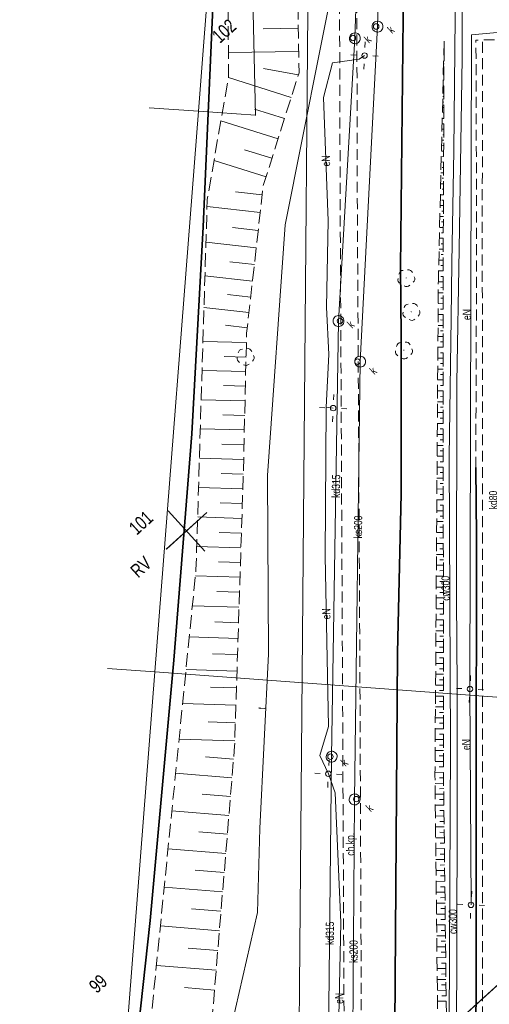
# Model space of a CAD drawing. Extents: x 6546616 to 6547358, y 5574659 to 5575298.
# Tile 5 of 12: x 6546993 to 6547036, y 5574972 to 5575063. Entities that reach past the tile are written whole.
import ezdxf
from ezdxf.enums import TextEntityAlignment as Align

# ---------------------------------------------------------------- set-up
doc = ezdxf.new("R2010")
doc.units = 0
doc.header["$MEASUREMENT"] = 0
for name, pattern in [('219-500', [0]), ('823-500', [1.75, 1.25, -0.5]), ('mz1.0_0.5', [1.5, 1, -0.5]), ('mz1.25_0.5', [1.75, 1.25, -0.5])]:
    doc.linetypes.add(name, pattern=pattern)
doc.layers.get('0').update_dxf_attribs({"color": 2, "linetype": 'CONTINUOUS', "lineweight": 13})
for name, color, linetype, lineweight in [('000 Inne (niezydentyfikowane)', 7, 'CONTINUOUS', 13), ('203-Punkt załamania granicy działki nie stabilizowany', 7, 'CONTINUOUS', 13), ('210-Oznaczenie użytku', 7, 'CONTINUOUS', 13), ('211-Nr działki', 7, 'CONTINUOUS', 13), ('219-Linia granicy', 7, 'CONTINUOUS', 13), ('510-Podpora jednosłupowa symb.-SEPOW', 7, 'CONTINUOUS', 13), ('820-Skarpa nieumocniona', 7, 'CONTINUOUS', 13), ('823-Szczyt skarpy nieumocninej', 7, 'CONTINUOUS', 13), ('824-Podnóże skarpy nieumocninej', 7, 'CONTINUOUS', 13), ('chodnik (powierzchnia)', 7, 'CONTINUOUS', 13), ('chodnik (powierzchnia)-Atr17', 7, 'CONTINUOUS', 13), ('drzewo liściaste (punkt)', 7, 'CONTINUOUS', 13), ('latarnia (punkt)', 7, 'CONTINUOUS', 13), ('latarnia na słupie lub maszcie (punkt)', 7, 'CONTINUOUS', 13), ('ogrodzenie trwałe (linia)', 7, 'CONTINUOUS', 13), ('przewód ciepłowniczy (linia)', 7, 'CONTINUOUS', 13), ('przewód ciepłowniczy (linia)-Atr1', 7, 'CONTINUOUS', 13), ('przewód elektroenergetyczny (linia)', 7, 'CONTINUOUS', 13), ('przewód elektroenergetyczny (linia)-Atr1', 7, 'CONTINUOUS', 13), ('przewód kanalizacyjny (linia)', 7, 'CONTINUOUS', 13), ('przewód kanalizacyjny (linia)-Atr1', 7, 'CONTINUOUS', 13), ('przewód telekomunikacyjny (linia)', 7, 'CONTINUOUS', 13), ('przewód telekomunikacyjny (linia)-Atr1', 7, 'CONTINUOUS', 13), ('skarpa nieumocniona (powierzchnia)', 7, 'CONTINUOUS', 13), ('studzienka - przewód kanalizacyjny (powierzchnia)', 7, 'CONTINUOUS', 13), ('Wstawianie ramki sekcyjnej z opisem', 7, 'CONTINUOUS', 13), ('właz okrągły - siec kanalizacyjna (punkt)', 7, 'CONTINUOUS', 13), ('właz okrągły - siec kanalizacyjna (punkt)-Atr17', 7, 'CONTINUOUS', 13)]:
    doc.layers.add(name, color=color, linetype=linetype, lineweight=lineweight)
doc.styles.add('ARIAL', font='ARIALUNI.TTF', dxfattribs={"width": 0.75})
doc.linetypes.add('902-500', pattern='A,3.75,0,[1,ksztalty.shx,S=0.5,R=0,X=0,Y=0],3.75', length=7.5)

# ---------------------------------------------------------------- blocks, each defined once
blk = doc.blocks.new('SM01')
at = {"color": 0, "linetype": 'Continuous', "lineweight": 13}
for p, q in [((-0.53, 0.531), (-0.883, 0.884)), ((0.531, 0.531), (0.884, 0.884)), ((-0.53, -0.53), (-0.883, -0.883)), ((0.531, -0.53), (0.884, -0.883))]:
    blk.add_line(p, q, dxfattribs=at)
blk.add_circle((0, 0), 0.25, dxfattribs=at)
blk = doc.blocks.new('US22')
at = {"color": 0, "linetype": 'Continuous', "lineweight": 13}
blk.add_circle((0, 0), 0.25, dxfattribs=at)
blk = doc.blocks.new('SM011')
at = {"color": 0, "linetype": 'Continuous', "lineweight": 13}
for p, q in [((-0.53, 0.531), (-0.883, 0.884)), ((0.531, 0.531), (0.884, 0.884)), ((-0.53, -0.53), (-0.883, -0.883)), ((0.531, -0.53), (0.884, -0.883))]:
    blk.add_line(p, q, dxfattribs=at)
blk = doc.blocks.new('510')
at = {"color": 0, "linetype": 'Continuous', "lineweight": 0}
blk.add_circle((0, 0), 0.25, dxfattribs=at)
blk = doc.blocks.new('OP021')
at = {"linetype": 'Continuous', "lineweight": 13}
h = blk.add_hatch(color=0, dxfattribs=at)
edge = h.paths.add_edge_path()
edge.add_arc((0, 0), 0.05, 0, 360)
at = {"color": 0, "linetype": 'Continuous', "lineweight": 13}
for centre, start, end in [((-0.38, 0.124), 121.308, 202.548), ((0, 0.4), 49.272, 130.728), ((0.38, 0.124), 337.452, 58.692), ((-0.235, -0.324), 193.221, 274.871), ((0.235, -0.324), 265.129, 346.779)]:
    blk.add_arc(centre, 0.4, start, end, dxfattribs=at)
blk = doc.blocks.new('203')
at = {"linetype": 'Continuous', "lineweight": 0}
h = blk.add_hatch(color=0, dxfattribs=at)
edge = h.paths.add_edge_path()
edge.add_arc((0, 0), 0.045, 0, 360)
blk = doc.blocks.new('RAMKA500KP')
at = {"color": 0}
for p, q in [((200, 47.5), (200, 52.5)), ((197.5, 50), (202.5, 50))]:
    blk.add_line(p, q, dxfattribs=at)
at = {"color": 0, "flags": 128}
blk.add_lwpolyline([(0, 0), (400, 0), (400, 250), (0, 250)], close=True, dxfattribs=at)

msp = doc.modelspace()

# ---------------------------------------------------------------- linework, layer by layer
at = {"layer": '000 Inne (niezydentyfikowane)', "color": 7, "linetype": 'Continuous', "lineweight": 13}
for p, q in [((6547018.542, 5575061.753), (6547015.326, 5575061.708)), ((6547018.574, 5575059.607), (6547012.121, 5575059.525)), ((6547018.537, 5575057.478), (6547015.336, 5575058.055)), ((6547017.886, 5575055.413), (6547012.125, 5575057.231)), ((6547017.269, 5575053.46), (6547014.521, 5575054.328)), ((6547016.677, 5575051.599), (6547011.44, 5575053.257)), ((6547016.118, 5575049.82), (6547013.615, 5575050.612)), ((6547015.577, 5575048.126), (6547010.814, 5575049.634)), ((6547015.222, 5575046.479), (6547012.793, 5575046.744)), ((6547015.038, 5575044.838), (6547010.173, 5575045.389)), ((6547014.854, 5575043.212), (6547012.488, 5575043.481)), ((6547014.679, 5575041.62), (6547010.074, 5575042.137)), ((6547014.506, 5575040.071), (6547012.267, 5575040.32)), ((6547014.342, 5575038.557), (6547009.976, 5575039.049)), ((6547014.173, 5575037.093), (6547012.053, 5575037.328)), ((6547014.012, 5575035.663), (6547009.886, 5575036.129)), ((6547013.854, 5575034.276), (6547011.854, 5575034.499)), ((6547013.775, 5575032.921), (6547009.795, 5575033.019)), ((6547013.747, 5575031.584), (6547011.753, 5575031.637)), ((6547013.719, 5575030.248), (6547009.709, 5575030.347)), ((6547013.683, 5575028.918), (6547011.682, 5575028.964)), ((6547013.655, 5575027.582), (6547009.624, 5575027.675)), ((6547013.619, 5575026.238), (6547011.604, 5575026.285)), ((6547013.584, 5575024.895), (6547009.546, 5575024.996)), ((6547013.562, 5575023.551), (6547011.532, 5575023.598)), ((6547013.519, 5575022.201), (6547009.467, 5575022.302)), ((6547013.49, 5575020.85), (6547011.46, 5575020.898)), ((6547013.453, 5575019.493), (6547009.389, 5575019.623)), ((6547013.41, 5575018.143), (6547011.381, 5575018.204)), ((6547013.359, 5575016.786), (6547009.309, 5575016.916)), ((6547013.323, 5575015.429), (6547011.287, 5575015.497)), ((6547013.28, 5575014.079), (6547009.215, 5575014.209)), ((6547013.236, 5575012.729), (6547011.208, 5575012.79)), ((6547013.193, 5575011.379), (6547009.101, 5575011.51)), ((6547013.149, 5575010.014), (6547011.057, 5575010.086)), ((6547013.097, 5575008.629), (6547008.828, 5575008.762)), ((6547013.058, 5575007.215), (6547010.874, 5575007.284)), ((6547013.01, 5575005.766), (6547008.543, 5575005.909)), ((6547012.961, 5575004.289), (6547010.678, 5575004.363)), ((6547012.917, 5575002.776), (6547008.245, 5575002.922)), ((6547012.865, 5575001.229), (6547010.475, 5575001.3)), ((6547012.817, 5574999.645), (6547007.933, 5574999.8)), ((6547012.761, 5574998.027), (6547010.266, 5574998.11)), ((6547012.711, 5574996.373), (6547007.6, 5574996.539)), ((6547012.595, 5574994.686), (6547010.028, 5574994.894)), ((6547012.457, 5574992.98), (6547007.288, 5574993.403)), ((6547012.311, 5574991.266), (6547009.716, 5574991.475)), ((6547012.172, 5574989.532), (6547006.94, 5574989.965)), ((6547012.032, 5574987.797), (6547009.402, 5574988.014)), ((6547011.885, 5574986.041), (6547006.596, 5574986.478)), ((6547011.737, 5574984.285), (6547009.079, 5574984.504)), ((6547011.589, 5574982.516), (6547006.244, 5574982.955)), ((6547011.448, 5574980.738), (6547008.754, 5574980.952)), ((6547011.298, 5574978.94), (6547005.89, 5574979.39)), ((6547011.149, 5574977.142), (6547008.434, 5574977.364)), ((6547011.005, 5574975.323), (6547005.526, 5574975.775)), ((6547010.855, 5574973.511), (6547008.098, 5574973.734))]:
    msp.add_line(p, q, dxfattribs=at)
at = {"layer": '219-Linia granicy', "color": 7, "linetype": '219-500', "lineweight": 18, "flags": 128}
for points in [[(6547011.744, 5575084.743), (6547009.38, 5575054.156)], [(6547014.078, 5575076.641), (6547014.608, 5575053.772)], [(6547004.86, 5575054.465), (6547009.38, 5575054.156)], [(6547009.38, 5575054.156), (6547005.395, 5575002.696)], [(6547009.38, 5575054.156), (6547014.608, 5575053.772)], [(6547001.052, 5575003.009), (6547005.395, 5575002.696)], [(6547005.395, 5575002.696), (6547001.691, 5574955.033)], [(6547005.395, 5575002.696), (6547079.705, 5574997.21)]]:
    msp.add_lwpolyline(points, dxfattribs=at)
at = {"layer": '820-Skarpa nieumocniona', "color": 7, "linetype": 'Continuous', "lineweight": 13}
for p, q in [((6547031.908, 5575059.982), (6547031.901, 5575059.99)), ((6547031.896, 5575058.985), (6547031.882, 5575058.986)), ((6547031.905, 5575059.48), (6547031.885, 5575059.488)), ((6547031.901, 5575058.489), (6547031.858, 5575058.491)), ((6547031.898, 5575057.987), (6547031.87, 5575057.988)), ((6547031.895, 5575057.484), (6547031.831, 5575057.48)), ((6547031.892, 5575056.982), (6547031.857, 5575056.99)), ((6547031.89, 5575056.479), (6547031.805, 5575056.483)), ((6547031.894, 5575055.983), (6547031.838, 5575055.986)), ((6547031.885, 5575055.488), (6547031.785, 5575055.479)), ((6547031.882, 5575054.986), (6547031.826, 5575054.989)), ((6547031.879, 5575054.483), (6547031.759, 5575054.482)), ((6547031.881, 5575053.485), (6547031.733, 5575053.485)), ((6547031.884, 5575053.988), (6547031.82, 5575053.984)), ((6547031.876, 5575052.48), (6547031.713, 5575052.481)), ((6547031.878, 5575052.983), (6547031.8, 5575052.979)), ((6547031.871, 5575051.489), (6547031.687, 5575051.484)), ((6547031.866, 5575051.985), (6547031.788, 5575051.982)), ((6547031.865, 5575050.484), (6547031.66, 5575050.487)), ((6547031.868, 5575050.987), (6547031.776, 5575050.984)), ((6547031.863, 5575049.982), (6547031.756, 5575049.98)), ((6547031.86, 5575049.479), (6547031.641, 5575049.483)), ((6547031.865, 5575048.984), (6547031.744, 5575048.982)), ((6547031.855, 5575048.489), (6547031.614, 5575048.486)), ((6547031.852, 5575047.986), (6547031.732, 5575047.985)), ((6547031.85, 5575047.484), (6547031.595, 5575047.482)), ((6547031.847, 5575046.981), (6547031.72, 5575046.987)), ((6547031.852, 5575046.485), (6547031.568, 5575046.485)), ((6547031.849, 5575045.983), (6547031.7, 5575045.983)), ((6547031.846, 5575045.48), (6547031.542, 5575045.488)), ((6547031.841, 5575044.49), (6547031.522, 5575044.483)), ((6547031.837, 5575044.985), (6547031.688, 5575044.985)), ((6547031.836, 5575043.485), (6547031.496, 5575043.487)), ((6547031.839, 5575043.987), (6547031.676, 5575043.988)), ((6547031.83, 5575042.48), (6547031.47, 5575042.49)), ((6547031.833, 5575042.982), (6547031.656, 5575042.983)), ((6547031.825, 5575041.489), (6547031.45, 5575041.485)), ((6547031.835, 5575041.984), (6547031.644, 5575041.986)), ((6547031.823, 5575040.986), (6547031.632, 5575040.988)), ((6547031.82, 5575040.484), (6547031.424, 5575040.488)), ((6547031.817, 5575039.981), (6547031.612, 5575039.984)), ((6547031.822, 5575039.485), (6547031.397, 5575039.492)), ((6547031.819, 5575038.983), (6547031.6, 5575038.986)), ((6547031.816, 5575038.481), (6547031.378, 5575038.487)), ((6547031.821, 5575037.985), (6547031.594, 5575037.981)), ((6547031.818, 5575037.482), (6547031.372, 5575037.482)), ((6547031.816, 5575036.98), (6547031.596, 5575036.983)), ((6547031.82, 5575036.484), (6547031.36, 5575036.485)), ((6547031.822, 5575035.486), (6547031.355, 5575035.48)), ((6547031.817, 5575035.982), (6547031.584, 5575035.986)), ((6547031.817, 5575034.481), (6547031.35, 5575034.489)), ((6547031.819, 5575034.983), (6547031.586, 5575034.987)), ((6547031.819, 5575033.483), (6547031.344, 5575033.484)), ((6547031.821, 5575033.985), (6547031.58, 5575033.982)), ((6547031.82, 5575032.484), (6547031.332, 5575032.486)), ((6547031.823, 5575032.987), (6547031.582, 5575032.984)), ((6547031.818, 5575031.982), (6547031.577, 5575031.979)), ((6547031.822, 5575031.486), (6547031.327, 5575031.481)), ((6547031.82, 5575030.984), (6547031.572, 5575030.988)), ((6547031.824, 5575030.488), (6547031.329, 5575030.483)), ((6547031.822, 5575029.985), (6547031.567, 5575029.983)), ((6547031.826, 5575029.49), (6547031.316, 5575029.486)), ((6547031.823, 5575028.987), (6547031.569, 5575028.985)), ((6547031.821, 5575028.485), (6547031.311, 5575028.481)), ((6547031.825, 5575027.989), (6547031.563, 5575027.98)), ((6547031.823, 5575027.486), (6547031.299, 5575027.483)), ((6547031.827, 5575026.991), (6547031.565, 5575026.982)), ((6547031.825, 5575026.488), (6547031.301, 5575026.485)), ((6547031.826, 5575025.49), (6547031.288, 5575025.487)), ((6547031.822, 5575025.986), (6547031.56, 5575025.991)), ((6547031.835, 5575024.484), (6547031.283, 5575024.482)), ((6547031.824, 5575024.987), (6547031.555, 5575024.986)), ((6547031.83, 5575023.479), (6547031.271, 5575023.485)), ((6547031.832, 5575023.982), (6547031.557, 5575023.988)), ((6547031.832, 5575022.481), (6547031.273, 5575022.486)), ((6547031.834, 5575022.983), (6547031.551, 5575022.983)), ((6547031.836, 5575021.985), (6547031.553, 5575021.985)), ((6547031.833, 5575021.483), (6547031.26, 5575021.489)), ((6547031.831, 5575020.98), (6547031.541, 5575020.987)), ((6547031.835, 5575020.485), (6547031.255, 5575020.484)), ((6547031.833, 5575019.982), (6547031.543, 5575019.989)), ((6547031.837, 5575019.486), (6547031.249, 5575019.479)), ((6547031.835, 5575018.984), (6547031.537, 5575018.984)), ((6547031.832, 5575018.481), (6547031.245, 5575018.488)), ((6547031.836, 5575017.986), (6547031.539, 5575017.986)), ((6547031.834, 5575017.483), (6547031.239, 5575017.483)), ((6547031.836, 5575016.485), (6547031.227, 5575016.486)), ((6547031.838, 5575016.987), (6547031.534, 5575016.981)), ((6547031.838, 5575015.487), (6547031.221, 5575015.481)), ((6547031.833, 5575015.982), (6547031.529, 5575015.99)), ((6547031.839, 5575014.488), (6547031.209, 5575014.483)), ((6547031.835, 5575014.984), (6547031.523, 5575014.985)), ((6547031.834, 5575013.483), (6547031.211, 5575013.485)), ((6547031.837, 5575013.986), (6547031.525, 5575013.987)), ((6547031.839, 5575012.988), (6547031.52, 5575012.982)), ((6547031.836, 5575012.485), (6547031.199, 5575012.487)), ((6547031.84, 5575011.989), (6547031.522, 5575011.983)), ((6547031.838, 5575011.487), (6547031.193, 5575011.482)), ((6547031.835, 5575010.984), (6547031.509, 5575010.986)), ((6547031.84, 5575010.489), (6547031.181, 5575010.485)), ((6547031.837, 5575009.986), (6547031.511, 5575009.987)), ((6547031.842, 5575009.49), (6547031.183, 5575009.486)), ((6547031.839, 5575008.988), (6547031.506, 5575008.983)), ((6547031.836, 5575008.485), (6547031.178, 5575008.481)), ((6547031.845, 5575007.48), (6547031.165, 5575007.484)), ((6547031.841, 5575007.99), (6547031.508, 5575007.984)), ((6547031.847, 5575006.481), (6547031.16, 5575006.479)), ((6547031.849, 5575006.984), (6547031.502, 5575006.979)), ((6547031.849, 5575005.483), (6547031.155, 5575005.488)), ((6547031.844, 5575005.979), (6547031.504, 5575005.981)), ((6547031.85, 5575004.485), (6547031.15, 5575004.483)), ((6547031.846, 5575004.981), (6547031.492, 5575004.983)), ((6547031.848, 5575003.982), (6547031.494, 5575003.985)), ((6547031.845, 5575003.48), (6547031.137, 5575003.485)), ((6547031.85, 5575002.984), (6547031.496, 5575002.987)), ((6547031.847, 5575002.482), (6547031.132, 5575002.48)), ((6547031.852, 5575001.986), (6547031.49, 5575001.982)), ((6547031.849, 5575001.484), (6547031.127, 5575001.49)), ((6547031.846, 5575000.981), (6547031.492, 5575000.984)), ((6547031.851, 5575000.485), (6547031.122, 5575000.485)), ((6547031.848, 5574999.983), (6547031.48, 5574999.986)), ((6547031.853, 5574999.487), (6547031.109, 5574999.487)), ((6547031.85, 5574998.985), (6547031.482, 5574998.988)), ((6547031.847, 5574998.482), (6547031.104, 5574998.482)), ((6547031.849, 5574997.484), (6547031.106, 5574997.484)), ((6547031.852, 5574997.986), (6547031.476, 5574997.983)), ((6547031.851, 5574996.486), (6547031.094, 5574996.486)), ((6547031.854, 5574996.988), (6547031.478, 5574996.985)), ((6547031.853, 5574995.487), (6547031.088, 5574995.481)), ((6547031.848, 5574995.983), (6547031.473, 5574995.98)), ((6547031.855, 5574994.489), (6547031.076, 5574994.484)), ((6547031.85, 5574994.985), (6547031.468, 5574994.989)), ((6547031.852, 5574993.987), (6547031.463, 5574993.984)), ((6547031.849, 5574993.484), (6547031.078, 5574993.486)), ((6547031.861, 5574992.981), (6547031.471, 5574992.978)), ((6547031.865, 5574992.485), (6547031.079, 5574992.473)), ((6547031.87, 5574991.989), (6547031.473, 5574991.98)), ((6547031.881, 5574991.486), (6547031.095, 5574991.474)), ((6547031.879, 5574990.984), (6547031.489, 5574990.981)), ((6547031.89, 5574990.481), (6547031.097, 5574990.476)), ((6547031.895, 5574989.985), (6547031.505, 5574989.982)), ((6547031.899, 5574989.489), (6547031.113, 5574989.477)), ((6547031.908, 5574988.483), (6547031.122, 5574988.471)), ((6547031.911, 5574988.986), (6547031.514, 5574988.977)), ((6547031.924, 5574987.485), (6547031.138, 5574987.472)), ((6547031.919, 5574987.98), (6547031.523, 5574987.985)), ((6547031.94, 5574986.486), (6547031.147, 5574986.481)), ((6547031.929, 5574986.989), (6547031.532, 5574986.979)), ((6547031.949, 5574985.48), (6547031.156, 5574985.475)), ((6547031.937, 5574985.983), (6547031.548, 5574985.98)), ((6547031.953, 5574984.984), (6547031.556, 5574984.975)), ((6547031.958, 5574984.488), (6547031.172, 5574984.476)), ((6547031.969, 5574983.985), (6547031.566, 5574983.983)), ((6547031.974, 5574983.49), (6547031.174, 5574983.478)), ((6547031.971, 5574982.987), (6547031.582, 5574982.984)), ((6547031.983, 5574982.484), (6547031.19, 5574982.479)), ((6547031.987, 5574981.988), (6547031.59, 5574981.979)), ((6547031.999, 5574981.485), (6547031.198, 5574981.474)), ((6547032.003, 5574980.989), (6547031.606, 5574980.98)), ((6547032.001, 5574980.487), (6547031.214, 5574980.475)), ((6547032.017, 5574979.488), (6547031.224, 5574979.483)), ((6547032.012, 5574979.984), (6547031.608, 5574979.982)), ((6547032.033, 5574978.489), (6547031.232, 5574978.477)), ((6547032.028, 5574978.985), (6547031.624, 5574978.983)), ((6547032.041, 5574977.483), (6547031.248, 5574977.479)), ((6547032.03, 5574977.986), (6547031.64, 5574977.984)), ((6547032.057, 5574976.484), (6547031.257, 5574976.473)), ((6547032.046, 5574976.987), (6547031.649, 5574976.978)), ((6547032.059, 5574975.486), (6547031.266, 5574975.481)), ((6547032.062, 5574975.989), (6547031.665, 5574975.979)), ((6547032.071, 5574974.983), (6547031.667, 5574974.981)), ((6547032.075, 5574974.487), (6547031.275, 5574974.476)), ((6547032.087, 5574973.984), (6547031.683, 5574973.982)), ((6547032.091, 5574973.488), (6547031.291, 5574973.477)), ((6547032.089, 5574972.986), (6547031.699, 5574972.983)), ((6547032.1, 5574972.483), (6547031.307, 5574972.478))]:
    msp.add_line(p, q, dxfattribs=at)
at = {"layer": '823-Szczyt skarpy nieumocninej', "color": 7, "linetype": '823-500', "lineweight": 13, "flags": 128}
msp.add_lwpolyline([(6547035.832, 5574943.74), (6547034.886, 5574945.421), (6547032.261, 5574958.805), (6547031.855, 5574993.314), (6547031.816, 5575038.912), (6547031.908, 5575060.577)], dxfattribs=at)
at = {"layer": '824-Podnóże skarpy nieumocninej', "color": 7, "linetype": '823-500', "lineweight": 13, "flags": 128}
msp.add_lwpolyline([(6547035.87, 5574939.045), (6547034.078, 5574945.254), (6547031.458, 5574958.44), (6547031.07, 5574993.181), (6547031.379, 5575038.65), (6547031.908, 5575060.577)], dxfattribs=at)
at = {"layer": 'chodnik (powierzchnia)', "color": 7, "linetype": 'mz1.0_0.5', "lineweight": 18, "flags": 128}
for points in [[(6547023.046, 5574934.404), (6547022.998, 5574937.061), (6547015.05, 5574959.216), (6547022.754, 5574966.069), (6547022.584, 5575003.603), (6547022.375, 5575046.237), (6547022.261, 5575082.565), (6547022.201, 5575082.943), (6547021.381, 5575082.968), (6547021.354, 5575084.848)], [(6547024.84, 5575084.886), (6547023.802, 5575083.115), (6547023.853, 5575082.553), (6547023.95, 5575046.155), (6547024.183, 5575003.718), (6547024.339, 5574965.307), (6547016.869, 5574958.598), (6547024.636, 5574937.132), (6547027.078, 5574937.121), (6547027.043, 5574934.454), (6547023.973, 5574934.394)], [(6547034.812, 5575021.447), (6547034.893, 5575042.277), (6547034.829, 5575060.664)], [(6547077.974, 5575016.853), (6547077.863, 5575018.833), (6547077.77, 5575019.559), (6547077.649, 5575020.287), (6547077.499, 5575021.002), (6547077.335, 5575021.718), (6547077.135, 5575022.428), (6547076.921, 5575023.125), (6547076.678, 5575023.824), (6547076.413, 5575024.502), (6547076.127, 5575025.174), (6547075.819, 5575025.84), (6547075.482, 5575026.493), (6547075.123, 5575027.14), (6547074.743, 5575027.767), (6547074.347, 5575028.381), (6547073.351, 5575029.759), (6547072.252, 5575031.057), (6547071.056, 5575032.254), (6547069.757, 5575033.357), (6547068.374, 5575034.343), (6547066.922, 5575035.212), (6547065.4, 5575035.965), (6547063.823, 5575036.599), (6547062.198, 5575037.094), (6547060.537, 5575037.464), (6547058.849, 5575037.686), (6547057.161, 5575037.774), (6547055.46, 5575037.727), (6547054.259, 5575037.636), (6547053.062, 5575037.467), (6547051.883, 5575037.233), (6547050.722, 5575036.934), (6547049.571, 5575036.564), (6547048.447, 5575036.137), (6547047.347, 5575035.637), (6547046.279, 5575035.072), (6547045.245, 5575034.456), (6547044.25, 5575033.781), (6547043.294, 5575033.048), (6547042.379, 5575032.257), (6547041.518, 5575031.42), (6547040.704, 5575030.531), (6547040.734, 5575043.032), (6547040.718, 5575060.652), (6547035.425, 5575060.692), (6547034.829, 5575060.664)], [(6547035.428, 5574945.494), (6547035.443, 5574975.494), (6547035.434, 5575015.053), (6547035.409, 5575042.408), (6547035.425, 5575060.692)]]:
    msp.add_lwpolyline(points, dxfattribs=at)
at = {"layer": 'ogrodzenie trwałe (linia)', "color": 7, "linetype": '902-500', "lineweight": 35, "flags": 128}
for points in [[(6547123.306, 5575085.636), (6547116.53, 5575085.747), (6547080.544, 5575084.661), (6547028.359, 5575082.918), (6547027.92, 5575039.764), (6547027.965, 5575033.574), (6547027.957, 5575019.027)], [(6547002.237, 5574960.557), (6547003.187, 5574963.69), (6547004.965, 5574979.887), (6547007.118, 5575003.775), (6547008.781, 5575024.53), (6547009.823, 5575043.544), (6547011.458, 5575081.084), (6547011.454, 5575084.739)], [(6547034.796, 5574961.325), (6547034.863, 5574975.494), (6547034.836, 5574991.253), (6547034.864, 5575015.13), (6547034.812, 5575021.447)], [(6547029.634, 5574962.038), (6547027.319, 5574961.597), (6547027.622, 5575004.439), (6547027.957, 5575019.027)]]:
    msp.add_lwpolyline(points, dxfattribs=at)
at = {"layer": 'przewód ciepłowniczy (linia)', "color": 212, "linetype": 'Continuous', "lineweight": 18, "flags": 128}
for points in [[(6547019.603, 5575084.829), (6547018.317, 5574934.453)], [(6547019.276, 5574934.443), (6547020.512, 5574946.843), (6547032.287, 5574946.288), (6547032.379, 5574970.317), (6547032.495, 5574996.044), (6547032.36, 5575022.42), (6547032.555, 5575035.111), (6547032.629, 5575040.219), (6547032.81, 5575050.545), (6547032.938, 5575065.837), (6547032.907, 5575066.823), (6547019.846, 5575066.667), (6547019.845, 5575073.315), (6547019.948, 5575084.833)], [(6547020.669, 5575084.84), (6547020.661, 5575078.706), (6547020.636, 5575067.493), (6547032.881, 5575067.61), (6547033.521, 5575067.53), (6547033.574, 5575058.997), (6547033.291, 5575041.483), (6547033.089, 5575029.259), (6547033.056, 5575009.418), (6547033.111, 5575001.374), (6547033.106, 5574988.964), (6547033.042, 5574968.339), (6547033.064, 5574948.629), (6547033.027, 5574945.474), (6547026.22, 5574945.841), (6547021.077, 5574946.073), (6547020.604, 5574941.048), (6547020.088, 5574936.471), (6547019.913, 5574934.436)]]:
    msp.add_lwpolyline(points, dxfattribs=at)
at = {"layer": 'przewód elektroenergetyczny (linia)', "color": 1, "linetype": 'Continuous', "lineweight": 18, "flags": 128}
for points in [[(6547089.2, 5575022.313), (6547088.354, 5575024.031), (6547077.574, 5575024.057), (6547073.333, 5575029.972), (6547072.758, 5575032.76), (6547041.174, 5575061.756), (6547034.421, 5575061.158), (6547034.281, 5575001.127), (6547034.377, 5574981.322)], [(6547022.19, 5574968.191), (6547022.442, 5574979.704), (6547021.927, 5574991.614), (6547021.295, 5574993.351), (6547020.525, 5574995.016), (6547021.311, 5574997.689), (6547020.995, 5575013.321), (6547021.089, 5575027), (6547021.347, 5575031.816), (6547021.109, 5575036.167), (6547021.274, 5575044.074), (6547020.852, 5575055.406), (6547021.662, 5575058.588), (6547024.134, 5575058.916), (6547024.617, 5575059.247)], [(6547021.089, 5575027), (6547021.735, 5575026.899)]]:
    msp.add_lwpolyline(points, dxfattribs=at)
at = {"layer": 'przewód kanalizacyjny (linia)', "color": 34, "linetype": 'Continuous', "lineweight": 18, "flags": 128}
for points in [[(6547012.005, 5574934.518), (6547011.545, 5574945.841), (6547021.169, 5574954.804), (6547021.597, 5574994.922), (6547022.23, 5575034.889), (6547023.73, 5575060.833), (6547024.556, 5575084.883)], [(6547014.882, 5574934.488), (6547016.025, 5574946.264), (6547023.422, 5574952.473), (6547023.703, 5574990.999), (6547024.204, 5575031.17), (6547025.798, 5575061.902), (6547026.477, 5575084.721), (6547027.284, 5575084.913)]]:
    msp.add_lwpolyline(points, dxfattribs=at)
at = {"layer": 'przewód telekomunikacyjny (linia)', "color": 30, "linetype": 'Continuous', "lineweight": 18, "flags": 128}
msp.add_lwpolyline([(6547007.77, 5574934.563), (6547008.85, 5574946.026), (6547010.319, 5574959.159), (6547012.432, 5574970.363), (6547014.798, 5574980.621), (6547015.024, 5574988.326), (6547015.81, 5575004.351), (6547015.699, 5575020.71), (6547017.327, 5575043.703), (6547022.083, 5575067.552), (6547022.072, 5575084.855)], dxfattribs=at)
at = {"layer": 'skarpa nieumocniona (powierzchnia)', "color": 7, "linetype": 'mz1.25_0.5', "lineweight": 18, "flags": 128}
msp.add_lwpolyline([(6547018.22, 5575084.811), (6547018.602, 5575057.673), (6547015.318, 5575047.296), (6547013.802, 5575033.783), (6547013.489, 5575020.688), (6547012.695, 5574995.885), (6547010.316, 5574966.967), (6547009.167, 5574958.463), (6547016.005, 5574951.341), (6547016.921, 5574950.943), (6547015.884, 5574948.649), (6547012.269, 5574950.634), (6547003.841, 5574957.96), (6547004.838, 5574967.582), (6547004.866, 5574969.202), (6547009.155, 5575012.06), (6547010.19, 5575046.054), (6547012.133, 5575057.252), (6547012.037, 5575084.745)], close=True, dxfattribs=at)
at = {"layer": 'studzienka - przewód kanalizacyjny (powierzchnia)', "color": 34, "linetype": 'Continuous', "lineweight": 18, "flags": 128}
for points in [[(6547025.733, 5575061.41), (6547025.634, 5575061.429), (6547025.537, 5575061.476), (6547025.455, 5575061.536), (6547025.381, 5575061.618), (6547025.336, 5575061.712), (6547025.305, 5575061.805), (6547025.303, 5575061.912), (6547025.316, 5575062.017), (6547025.348, 5575062.115), (6547025.402, 5575062.204), (6547025.47, 5575062.279), (6547025.558, 5575062.346), (6547025.659, 5575062.383), (6547025.759, 5575062.407), (6547025.864, 5575062.395), (6547025.963, 5575062.376), (6547026.06, 5575062.329), (6547026.142, 5575062.268), (6547026.216, 5575062.187), (6547026.261, 5575062.093), (6547026.292, 5575061.999), (6547026.294, 5575061.893), (6547026.281, 5575061.787), (6547026.248, 5575061.69), (6547026.195, 5575061.6), (6547026.127, 5575061.526), (6547026.039, 5575061.459), (6547025.938, 5575061.421), (6547025.846, 5575061.405)], [(6547023.664, 5575060.341), (6547023.566, 5575060.359), (6547023.469, 5575060.407), (6547023.387, 5575060.467), (6547023.313, 5575060.548), (6547023.268, 5575060.643), (6547023.237, 5575060.736), (6547023.235, 5575060.842), (6547023.247, 5575060.948), (6547023.28, 5575061.046), (6547023.334, 5575061.135), (6547023.401, 5575061.21), (6547023.489, 5575061.276), (6547023.59, 5575061.314), (6547023.69, 5575061.337), (6547023.796, 5575061.325), (6547023.894, 5575061.307), (6547023.991, 5575061.259), (6547024.073, 5575061.199), (6547024.147, 5575061.117), (6547024.192, 5575061.023), (6547024.223, 5575060.93), (6547024.225, 5575060.823), (6547024.213, 5575060.718), (6547024.18, 5575060.62), (6547024.126, 5575060.531), (6547024.059, 5575060.456), (6547023.971, 5575060.39), (6547023.87, 5575060.352), (6547023.777, 5575060.335)], [(6547022.164, 5575034.396), (6547022.066, 5575034.415), (6547021.969, 5575034.462), (6547021.887, 5575034.523), (6547021.813, 5575034.604), (6547021.768, 5575034.698), (6547021.737, 5575034.792), (6547021.735, 5575034.898), (6547021.747, 5575035.004), (6547021.78, 5575035.101), (6547021.834, 5575035.191), (6547021.901, 5575035.266), (6547021.989, 5575035.332), (6547022.09, 5575035.37), (6547022.19, 5575035.393), (6547022.296, 5575035.381), (6547022.394, 5575035.362), (6547022.491, 5575035.315), (6547022.573, 5575035.255), (6547022.647, 5575035.173), (6547022.692, 5575035.079), (6547022.723, 5575034.986), (6547022.725, 5575034.879), (6547022.713, 5575034.774), (6547022.68, 5575034.676), (6547022.626, 5575034.587), (6547022.559, 5575034.512), (6547022.471, 5575034.445), (6547022.37, 5575034.408), (6547022.277, 5575034.391)], [(6547024.138, 5575030.678), (6547024.04, 5575030.697), (6547023.943, 5575030.744), (6547023.861, 5575030.804), (6547023.787, 5575030.886), (6547023.742, 5575030.98), (6547023.711, 5575031.073), (6547023.709, 5575031.18), (6547023.721, 5575031.285), (6547023.754, 5575031.383), (6547023.808, 5575031.472), (6547023.875, 5575031.547), (6547023.964, 5575031.613), (6547024.064, 5575031.651), (6547024.165, 5575031.675), (6547024.27, 5575031.662), (6547024.369, 5575031.644), (6547024.465, 5575031.597), (6547024.547, 5575031.536), (6547024.621, 5575031.455), (6547024.666, 5575031.36), (6547024.697, 5575031.267), (6547024.699, 5575031.161), (6547024.687, 5575031.055), (6547024.654, 5575030.957), (6547024.601, 5575030.868), (6547024.533, 5575030.793), (6547024.445, 5575030.727), (6547024.344, 5575030.689), (6547024.251, 5575030.672)], [(6547021.531, 5574994.43), (6547021.432, 5574994.448), (6547021.336, 5574994.496), (6547021.253, 5574994.556), (6547021.179, 5574994.638), (6547021.134, 5574994.732), (6547021.103, 5574994.825), (6547021.101, 5574994.931), (6547021.114, 5574995.037), (6547021.147, 5574995.135), (6547021.2, 5574995.224), (6547021.268, 5574995.299), (6547021.356, 5574995.365), (6547021.457, 5574995.403), (6547021.557, 5574995.427), (6547021.663, 5574995.414), (6547021.761, 5574995.396), (6547021.858, 5574995.348), (6547021.94, 5574995.288), (6547022.014, 5574995.207), (6547022.059, 5574995.112), (6547022.09, 5574995.019), (6547022.092, 5574994.913), (6547022.08, 5574994.807), (6547022.047, 5574994.709), (6547021.993, 5574994.62), (6547021.925, 5574994.545), (6547021.837, 5574994.479), (6547021.736, 5574994.441), (6547021.644, 5574994.424)], [(6547023.637, 5574990.506), (6547023.539, 5574990.525), (6547023.442, 5574990.572), (6547023.36, 5574990.633), (6547023.286, 5574990.714), (6547023.241, 5574990.808), (6547023.21, 5574990.902), (6547023.208, 5574991.008), (6547023.22, 5574991.114), (6547023.253, 5574991.211), (6547023.307, 5574991.301), (6547023.374, 5574991.375), (6547023.462, 5574991.442), (6547023.563, 5574991.48), (6547023.663, 5574991.503), (6547023.769, 5574991.491), (6547023.867, 5574991.472), (6547023.964, 5574991.425), (6547024.046, 5574991.365), (6547024.12, 5574991.283), (6547024.165, 5574991.189), (6547024.196, 5574991.096), (6547024.198, 5574990.989), (6547024.186, 5574990.884), (6547024.153, 5574990.786), (6547024.099, 5574990.697), (6547024.032, 5574990.622), (6547023.944, 5574990.555), (6547023.843, 5574990.518), (6547023.75, 5574990.501)]]:
    msp.add_lwpolyline(points, close=True, dxfattribs=at)
at = {"layer": 'Wstawianie ramki sekcyjnej z opisem', "color": 7, "linetype": 'Continuous', "lineweight": 13, "flags": 128}
for points in [[(6547160.454, 5575086.373), (6546996.172, 5574937.057)], [(6546996.172, 5574937.057), (6547160.454, 5575086.373)], [(6547006.435, 5575013.952), (6547010.135, 5575017.315)], [(6547006.435, 5575013.952), (6547010.135, 5575017.315)], [(6547009.967, 5575013.784), (6547006.604, 5575017.484)], [(6547009.967, 5575013.784), (6547006.604, 5575017.484)]]:
    msp.add_lwpolyline(points, dxfattribs=at)

# ---------------------------------------------------------------- block references
at = {"layer": '203-Punkt załamania granicy działki nie stabilizowany', "color": 7, "linetype": 'Continuous', "lineweight": 18, "rotation": 42.26758658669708}
for p in [(6547009.38, 5575054.156), (6547014.608, 5575053.772), (6547005.395, 5575002.696)]:
    msp.add_blockref('203', p, dxfattribs=at)
at = {"layer": '510-Podpora jednosłupowa symb.-SEPOW', "color": 7, "linetype": 'Continuous', "lineweight": 18, "rotation": 42.26758658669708}
for p in [(6547034.281, 5575001.127), (6547034.377, 5574981.322)]:
    msp.add_blockref('510', p, dxfattribs=at)
at = {"layer": 'drzewo liściaste (punkt)', "color": 94, "linetype": 'Continuous', "lineweight": 13, "rotation": 42.26758658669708}
for p in [(6547028.429, 5575038.847), (6547028.897, 5575035.746), (6547028.212, 5575032.218), (6547013.692, 5575031.615)]:
    msp.add_blockref('OP021', p, dxfattribs=at)
at = {"layer": 'latarnia (punkt)', "color": 7, "linetype": 'Continuous', "lineweight": 18, "rotation": 42.26758658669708}
for p in [(6547024.617, 5575059.247), (6547021.735, 5575026.899), (6547021.295, 5574993.351)]:
    msp.add_blockref('SM01', p, dxfattribs=at)
at = {"layer": 'latarnia na słupie lub maszcie (punkt)', "color": 7, "linetype": 'Continuous', "lineweight": 18, "rotation": 42.26758658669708}
for p in [(6547034.281, 5575001.127), (6547034.377, 5574981.322)]:
    msp.add_blockref('SM011', p, dxfattribs=at)
at = {"layer": 'Wstawianie ramki sekcyjnej z opisem', "color": 7, "linetype": 'Continuous', "lineweight": 13, "rotation": 42.26758658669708}
for p in [(6546893.913, 5574844.114), (6547062.061, 5574659.111)]:
    msp.add_blockref('RAMKA500KP', p, dxfattribs=at)
at = {"layer": 'właz okrągły - siec kanalizacyjna (punkt)', "color": 7, "linetype": 'Continuous', "lineweight": 18, "rotation": 42.26758658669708}
for p in [(6547025.679, 5575061.915), (6547023.547, 5575060.856), (6547022.358, 5575034.897), (6547023.964, 5575031.167), (6547021.484, 5574994.927), (6547023.853, 5574991.027)]:
    msp.add_blockref('US22', p, dxfattribs=at)

# ---------------------------------------------------------------- texts
at = {"layer": '210-Oznaczenie użytku', "color": 3, "linetype": 'Continuous', "lineweight": 18, "style": 'ARIAL', "width": 0.75}
msp.add_text('RV', height=1.25, rotation=42.26759, dxfattribs=at).set_placement((6547003.857, 5575011.258))
at = {"layer": '211-Nr działki', "color": 7, "linetype": 'Continuous', "lineweight": 18, "style": 'ARIAL', "width": 0.75}
for s, p in [('102', (6547011.345, 5575060.306)), ('101', (6547003.719, 5575015.186)), ('99', (6547000.056, 5574973.141))]:
    msp.add_text(s, height=1.25, rotation=42.26759, dxfattribs=at).set_placement(p)
at = {"layer": 'chodnik (powierzchnia)-Atr17', "color": 7, "style": 'ARIAL', "width": 0.75}
msp.add_text('ch.kp.', height=0.75, rotation=90.32459, dxfattribs=at).set_placement((6547023.69, 5574985.839))
msp.add_text('ch.kp.', height=0.75, rotation=90.32459, dxfattribs=at).set_placement((6547023.69, 5574985.839))
at = {"layer": 'przewód ciepłowniczy (linia)-Atr1', "color": 212, "style": 'ARIAL', "width": 0.75}
for rotation, p in [(90.29459, (6547032.424, 5575009.236)), (90.29459, (6547032.424, 5575009.236)), (89.82159, (6547033.074, 5574978.652))]:
    msp.add_text('cw300', height=0.75, rotation=rotation, dxfattribs=at).set_placement(p)
at = {"layer": 'przewód elektroenergetyczny (linia)-Atr1', "color": 1, "style": 'ARIAL', "width": 0.75}
for rotation, p in [(92.13159, (6547021.088, 5575049.08)), (91.15759, (6547021.115, 5575007.525)), (88.74559, (6547022.277, 5574972.243))]:
    msp.add_text('eN', height=0.75, rotation=rotation, dxfattribs=at).set_placement(p, align=Align.MIDDLE_LEFT)
for rotation, p in [(89.86659, (6547034.361, 5575034.982)), (90.27659, (6547034.311, 5574995.533))]:
    msp.add_text('eN', height=0.75, rotation=rotation, dxfattribs=at).set_placement(p)
at = {"layer": 'przewód kanalizacyjny (linia)-Atr1', "color": 34, "style": 'ARIAL', "width": 0.75}
for s, rotation, p in [('kd315', 89.09159, (6547021.972, 5575018.669)), ('ks200', 89.28459, (6547024.003, 5575014.947)), ('kd315', 89.38859, (6547021.416, 5574977.65)), ('ks200', 89.58159, (6547023.596, 5574975.996))]:
    msp.add_text(s, height=0.75, rotation=rotation, dxfattribs=at).set_placement(p, align=Align.MIDDLE_LEFT)
msp.add_text('kd80', height=0.75, rotation=91.02259, dxfattribs=at).set_placement((6547036.803, 5575017.621))
at = {"layer": 'przewód telekomunikacyjny (linia)-Atr1', "color": 30, "style": 'ARIAL', "width": 0.75}
msp.add_text('t', height=0.75, rotation=87.19159, dxfattribs=at).set_placement((6547015.559, 5574999.245))
at = {"layer": 'właz okrągły - siec kanalizacyjna (punkt)-Atr17', "color": 7, "style": 'ARIAL', "width": 0.75}
for p in [(6547027.139, 5575061.215), (6547025.002, 5575060.34), (6547023.456, 5575034.179), (6547025.511, 5575029.925), (6547022.868, 5574993.983), (6547025.175, 5574989.81)]:
    msp.add_text('k', height=0.75, rotation=42.26759, dxfattribs=at).set_placement(p)

doc.saveas('drawing.dxf')
